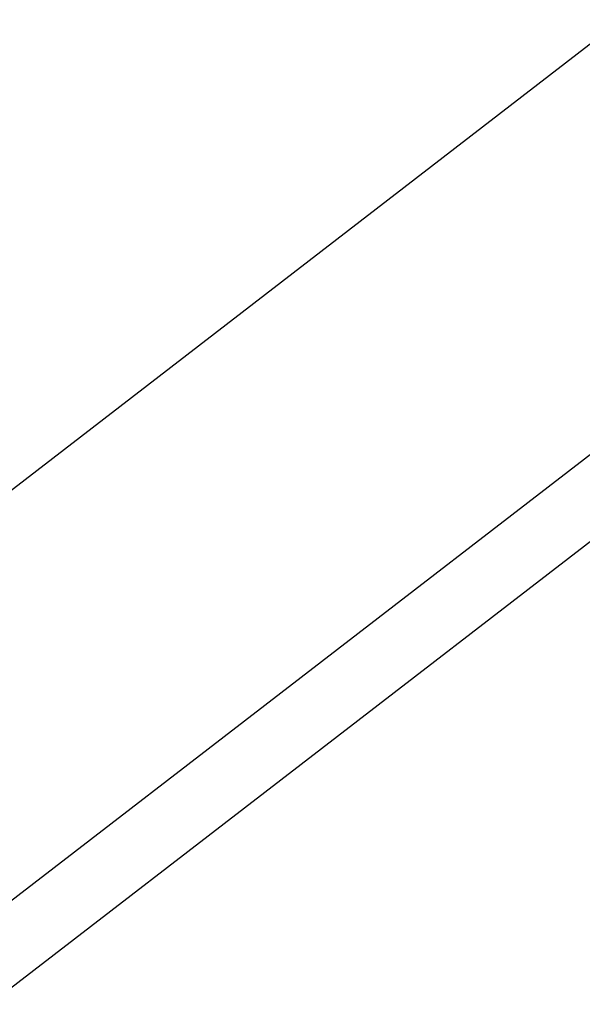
# Model space of a CAD drawing. Extents: x 3.8 to 27.2, y -11.7 to 11.7.
# Tile 20 of 58: x 6.7568 to 6.76209, y -7.31262 to -7.30335. Entities that reach past the tile are written whole.
import ezdxf

# ---------------------------------------------------------------- set-up
doc = ezdxf.new("R2010")
doc.units = 0
doc.header["$MEASUREMENT"] = 0
doc.layers.get('0').update_dxf_attribs({"linetype": 'CONTINUOUS'})

# ---------------------------------------------------------------- blocks, each defined once
blk = doc.blocks.new('LUXORA_ZWIS_MA_Y_STL')
at = {"color": 0}
for p, q in [((6.8157569, -7.2622567, 4.2368551), (6.7387366, -7.3216488, 4.2368551)), ((6.8157569, -7.2622567, 4.2368551), (6.7387366, -7.3216488, 4.2368551)), ((6.8176239, -7.2646776, 4.2506532), (6.7475723, -7.3186961, 4.2506532)), ((6.8176239, -7.2646776, 4.2506532), (6.7475723, -7.3186961, 4.2506532)), ((6.8180198, -7.2651913, 4.2232168), (6.7336003, -7.3302886, 4.2232168)), ((6.8180198, -7.2651913, 4.2232168), (6.7336003, -7.3302886, 4.2232168))]:
    blk.add_line(p, q, dxfattribs=at)
mesh = blk.add_polyface(dxfattribs=at)
corners = [(6.2556241, -6.5358692, 4.237539), (6.8518138, -7.3090164, 4.198169), (6.8518138, -7.3090164, 4.237539), (6.2556241, -6.5358692, 4.198169)]
mesh.append_faces([[corners[k] for k in face] for face in [(0, 1, 2), (1, 0, 3)]], dxfattribs={"vtx0": -1, "color": 0})
mesh = blk.add_polyface(dxfattribs=at)
corners = [(6.8231928, -7.2718991, 4.2614503), (6.7632144, -7.3260078, 4.2649063), (6.7580834, -7.3221059, 4.2614503)]
mesh.append_faces([[corners[k] for k in face] for face in [(0, 1, 2)]], dxfattribs={"color": 0})
mesh = blk.add_polyface(dxfattribs=at)
corners = [(6.8475582, -7.3034968, 4.2185001), (6.751688, -7.3708392, 4.2136551), (6.7570051, -7.3733244, 4.2185001)]
mesh.append_faces([[corners[k] for k in face] for face in [(0, 1, 2)]], dxfattribs={"color": 0})
mesh = blk.add_polyface(dxfattribs=at)
corners = [(6.7669678, -7.3735599, 4.2311658), (6.8475582, -7.3034968, 4.2185001), (6.7570051, -7.3733244, 4.2185001), (6.8513873, -7.3084625, 4.2311658)]
mesh.append_faces([[corners[k] for k in face] for face in [(0, 1, 2), (1, 0, 3)]], dxfattribs={"vtx0": -1, "color": 0})

msp = doc.modelspace()

# ---------------------------------------------------------------- block references
at = {"color": 0}
msp.add_blockref('LUXORA_ZWIS_MA_Y_STL', (0, 0), dxfattribs=at)

doc.saveas('drawing.dxf')
